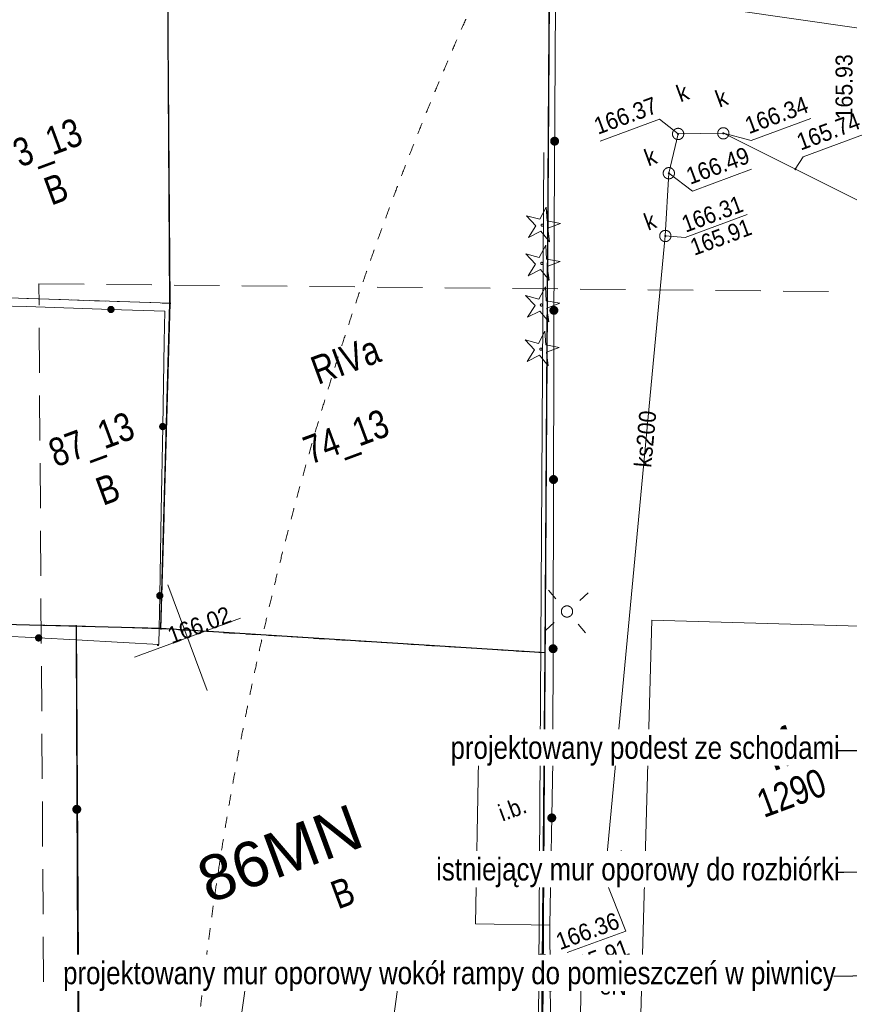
# Model space of a CAD drawing. Header units: millimetres. Extents: x -1155795 to 240441, y -422828 to 463730.
# Tile 19 of 66: x -68405 to -31629, y 4069 to 47720. Entities that reach past the tile are written whole.
import ezdxf
from ezdxf.xclip import XClip

# ---------------------------------------------------------------- set-up
doc = ezdxf.new("R2010")
doc.units = ezdxf.units.MM
doc.header["$MEASUREMENT"] = 0
doc.header["$XCLIPFRAME"] = 0
doc.linetypes.add('Dashed 1_500', pattern=[1000, 500, -500])
doc.linetypes.add('Wipeout_Contour', pattern=[1000, 0, -1000])
for name, color, linetype in [('00 PZT MAPA', 7, 'Continuous'), ('Sycow_7_203-punkt graniczny', 7, 'Continuous'), ('Sycow_7_KTOK - Ogrodzenie trwałe', 7, 'Continuous'), ('Sycow_7_punkt wysokościowy sztuczny', 7, 'Continuous'), ('Sycow_7_SUPS01_K - Punkt o określonej wysokości urządzenia', 7, 'Continuous')]:
    doc.layers.add(name, color=color, linetype=linetype)
for name, color, linetype, lineweight, true_color in [('0_Nr_pióra__99', 7, 'Continuous', 0, 0xaad2ff), ('Sycow_7_PZT_RT - Linia rozgraniczająca_Nr_pióra__252', 7, 'Continuous', 18, 0x929292), ('Sycow_7_PZT_RT - Oznaczenie terenu_Nr_pióra__252', 7, 'Continuous', 18, 0x929292)]:
    doc.layers.add(name, color=color, linetype=linetype, lineweight=lineweight, true_color=true_color)
for name, color, linetype, lineweight in [('Annotation - Label_Nr_pióra__46', 7, 'Continuous', 15), ('Annotation - Label_Nr_pióra__85', 7, 'Continuous', 13), ('Nowe_0_Nr_pióra__27', 7, 'Continuous', 25), ('Nowe_Annotation - Label_Nr_pióra__46', 7, 'Continuous', 15), ('Nowe_Annotation - Label_Nr_pióra__85', 7, 'Continuous', 13), ('Sycow_7_209-oznaczenie konturu klasyfikacyjnego_Nr_pióra__3', 3, 'Continuous', 18), ('Sycow_7_210-oznaczenie konturu użytku gruntowego_Nr_pióra__3', 3, 'Continuous', 18), ('Sycow_7_211-numer działki ewidencyjnej_Nr_pióra__7', 7, 'Continuous', 18), ('Sycow_7_217-kontur klasyfikacyjny_Nr_pióra__3', 3, 'Continuous', 18), ('Sycow_7_218-kontur użytku gruntowego_Nr_pióra__3', 3, 'Continuous', 18), ('Sycow_7_219-działka ewidencyjna_Nr_pióra__7', 7, 'Continuous', 18), ('Sycow_7_312-budynek ewidencyjny_Nr_pióra__7', 7, 'Continuous', 18), ('Sycow_7_312-oznaczenie budynku ewidencyjnego-Atr124_Nr_pióra__7', 7, 'Continuous', 18), ('Sycow_7_312-oznaczenie budynku ewidencyjnego_Nr_pióra__7', 7, 'Continuous', 18), ('Sycow_7_@Wywiad_Nr_pióra__34', 34, 'Continuous', 18), ('Sycow_7_@Zakres_Nr_pióra__6', 6, 'Continuous', 18), ('Sycow_7_BUIB - Inna budowla_Nr_pióra__7', 7, 'Continuous', 18), ('Sycow_7_BUIB_O - Inna budowla_Nr_pióra__7', 7, 'Continuous', 18), ('Sycow_7_inna budowla (powierzchnia)-Atr17_Nr_pióra__7', 7, 'Continuous', 18), ('Sycow_7_krawężnik (linia)_Nr_pióra__7', 7, 'Continuous', 18), ('Sycow_7_KTOK - Ogrodzenie trwałe_Nr_pióra__7', 7, 'Continuous', 18), ('Sycow_7_OBOP01 - Drzewo iglaste_Nr_pióra__96', 96, 'Continuous', 18), ('Sycow_7_OBOP02 - Drzewo liściaste_Nr_pióra__96', 96, 'Continuous', 18), ('Sycow_7_ogrodzenie trwałe (linia)_Nr_pióra__7', 7, 'Continuous', 18), ('Sycow_7_przewód elektroenergetyczny (linia)-Atr1_Nr_pióra__1', 1, 'Continuous', 18), ('Sycow_7_przewód elektroenergetyczny (linia)_Nr_pióra__1', 1, 'Continuous', 18), ('Sycow_7_przewód kanalizacyjny (linia)-Atr1_Nr_pióra__34', 34, 'Continuous', 18), ('Sycow_7_przewód kanalizacyjny (linia)_Nr_pióra__34', 34, 'Continuous', 18), ('Sycow_7_punkt o określonej wysokości (sieć kanalizacyjna)-Atr2_Nr_pióra__34', 34, 'Continuous', 18), ('Sycow_7_punkt o określonej wysokości (sieć kanalizacyjna)-Atr2_Nr_pióra__7', 7, 'Continuous', 18), ('Sycow_7_punkt o określonej wysokości (sieć kanalizacyjna)-Atr3_Nr_pióra__34', 34, 'Continuous', 18), ('Sycow_7_punkt o określonej wysokości (sieć kanalizacyjna)_Nr_pióra__34', 34, 'Continuous', 18), ('Sycow_7_punkt wysokościowy sztuczny-Atr2_Nr_pióra__7', 7, 'Continuous', 18), ('Sycow_7_studzienka okrągła - przewód kanalizacyjny (punkt)-Atr17_Nr_pióra__34', 34, 'Continuous', 18), ('Sycow_7_studzienka okrągła - przewód kanalizacyjny (punkt)_Nr_pióra__34', 34, 'Continuous', 18), ('Sycow_7_SUPS01_K - Punkt o określonej wysokości urządzenia_Nr_pióra__7', 7, 'Continuous', 18), ('Sycow_7_SUPS01_K_O - Punkt o określonej wysokości urządzenia - rzędna dołu_Nr_pióra__36', 36, 'Continuous', 18), ('Sycow_7_SUPS01_K_O - Punkt o określonej wysokości urządzenia - rzędna góry_Nr_pióra__36', 36, 'Continuous', 18), ('Sycow_7_SUSM01 - Latarnia_Nr_pióra__7', 7, 'Continuous', 18), ('Sycow_7_SUUS15_K - Studzienka - przewód kanalizacyjny_Nr_pióra__36', 36, 'Continuous', 18), ('Sycow_7_SUUS15_K - Studzienka okrągła - przewód kanalizacyjny_Nr_pióra__36', 36, 'Continuous', 18)]:
    doc.layers.add(name, color=color, linetype=linetype, lineweight=lineweight)
doc.styles.add('STYL_AUTOMATYCZNY_1', font='Arial.ttf')
doc.styles.add('STYL_AUTOMATYCZNY_12', font='Arial Narrow.ttf')
doc.styles.add('STYL_AUTOMATYCZNY_5', font='txt', dxfattribs={"width": 0.9})
doc.styles.add('STYL_AUTOMATYCZNY_6', font='txt', dxfattribs={"width": 0.87})
doc.styles.add('STYL_AUTOMATYCZNY_8', font='txt', dxfattribs={"width": 0.903})
doc.styles.add('STYL_AUTOMATYCZNY_9', font='txt', dxfattribs={"width": 0.79})
doc.dimstyles.new('STYL_AUTOMATYCZNY__1', dxfattribs={"dimtxt": 0.18, "dimasz": 456, "dimexe": 0.18, "dimexo": 0.0625, "dimgap": 0, "dimtad": 0, "dimtih": 1, "dimtoh": 1, "dimdec": 4, "dimzin": 0, "dimdsep": 46, "dimcen": 0.09, "dimadec": 0, "dimazin": 0, "dimtfac": 1, "dimtdec": 4, "dimtmove": 0, "dimatfit": 3, "dimldrblk": 'ARROWHEAD_11', "dimfxl": 0, "dimtolj": 1, "dimtzin": 0, "dimarcsym": 0})

# ---------------------------------------------------------------- blocks, each defined once
blk = doc.blocks.new('Rysunek_1_7', base_point=(14567, -19307))
at = {"layer": 'Sycow_7_203-punkt graniczny', "linetype": 'Continuous', "lineweight": 0, "true_color": 0x000000}
for points in [[(-61700, 35162, 1), (-61784, 35131, 1)], [(-65862, 20857, 1), (-65946, 20826, 1)], [(-62105, 20734, 1), (-62189, 20703, 1)]]:
    blk.add_hatch(color=178, dxfattribs=at).paths.add_polyline_path(points)
at = {"layer": 'Sycow_7_KTOK - Ogrodzenie trwałe', "linetype": 'Continuous', "lineweight": 0, "true_color": 0x000000}
for points in [[(-44528, 42395, 1), (-44856, 42273, 1)], [(-44560, 34895, 1), (-44888, 34773, 1)], [(-44578, 27395, 1), (-44906, 27273, 1)], [(-44596, 19895, 1), (-44924, 19773, 1)], [(-65710, 12774, 1), (-66038, 12652, 1)], [(-44654, 12395, 1), (-44982, 12274, 1)], [(-65679, 5274, 1), (-66007, 5152, 1)], [(-44723, 4896, 1), (-45051, 4774, 1)]]:
    blk.add_hatch(color=178, dxfattribs=at).paths.add_polyline_path(points)
at = {"layer": 'Sycow_7_punkt o określonej wysokości (sieć kanalizacyjna)_Nr_pióra__34', "linetype": 'Continuous', "lineweight": 18}
for points in [[(-39175, 42671, 1), (-39260, 42639, 1)], [(-37170, 42699, 1), (-37255, 42667, 1)], [(-33979, 41108, 1), (-34064, 41076, 1)], [(-39587, 40930, 1), (-39671, 40898, 1)], [(-42422, 9681, 1), (-42507, 9649, 1)]]:
    blk.add_hatch(color=34, dxfattribs=at).paths.add_polyline_path(points)
at = {"layer": 'Sycow_7_punkt wysokościowy sztuczny', "linetype": 'Continuous', "lineweight": 0, "true_color": 0x000000}
blk.add_hatch(color=178, dxfattribs=at).paths.add_polyline_path([(-62233, 20015, 1), (-62318, 19983, 1)])
at = {"layer": 'Sycow_7_SUPS01_K - Punkt o określonej wysokości urządzenia', "linetype": 'Continuous', "lineweight": 0, "true_color": 0x000000}
blk.add_hatch(color=178, dxfattribs=at).paths.add_polyline_path([(-39743, 38147, 1), (-39827, 38116, 1)])
at = {"layer": 'Sycow_7_217-kontur klasyfikacyjny_Nr_pióra__3', "color": 3, "linetype": 'Continuous', "lineweight": 18}
for p, q in [((-61842, 48780), (-61831, 47213)), ((-61827, 46713), (-61816, 45213)), ((-61812, 44713), (-61801, 43213)), ((-61798, 42714), (-61787, 41214)), ((-61783, 40714), (-61772, 39214)), ((-61768, 38714), (-61757, 37214)), ((-61754, 36714), (-61742, 35147)), ((-61742, 35147), (-61769, 34180)), ((-61783, 33680), (-61825, 32181)), ((-61839, 31681), (-61881, 30182)), ((-61896, 29682), (-61938, 28182)), ((-61952, 27683), (-61994, 26183)), ((-62008, 25683), (-62050, 24184)), ((-62064, 23684), (-62106, 22185)), ((-62120, 21685), (-62147, 20718))]:
    blk.add_line(p, q, dxfattribs=at)
at = {"layer": 'Sycow_7_218-kontur użytku gruntowego_Nr_pióra__3', "color": 3, "linetype": 'Continuous', "lineweight": 18}
for p, q in [((-61831, 47213), (-61834, 47713)), ((-61834, 47713), (-61831, 47213)), ((-44935, 46887), (-44932, 47387)), ((-61823, 46213), (-61827, 46713)), ((-61827, 46713), (-61823, 46213)), ((-44941, 45887), (-44938, 46387)), ((-61816, 45213), (-61820, 45713)), ((-61820, 45713), (-61816, 45213)), ((-44948, 44887), (-44944, 45387)), ((-61809, 44213), (-61812, 44713)), ((-61812, 44713), (-61809, 44213)), ((-44954, 43887), (-44951, 44387)), ((-61801, 43213), (-61805, 43713)), ((-61805, 43713), (-61801, 43213)), ((-44960, 42887), (-44957, 43387)), ((-61794, 42214), (-61798, 42714)), ((-61798, 42714), (-61794, 42214)), ((-44967, 41887), (-44963, 42387)), ((-61787, 41214), (-61790, 41714)), ((-61790, 41714), (-61787, 41214)), ((-44973, 40887), (-44970, 41387)), ((-61779, 40214), (-61783, 40714)), ((-61783, 40714), (-61779, 40214)), ((-44979, 39887), (-44976, 40387)), ((-61772, 39214), (-61776, 39714)), ((-61776, 39714), (-61772, 39214)), ((-44986, 38887), (-44982, 39387)), ((-61765, 38214), (-61768, 38714)), ((-61768, 38714), (-61765, 38214)), ((-44992, 37887), (-44989, 38387)), ((-61757, 37214), (-61761, 37714)), ((-61761, 37714), (-61757, 37214)), ((-44998, 36887), (-44995, 37387)), ((-61750, 36214), (-61754, 36714)), ((-61754, 36714), (-61750, 36214)), ((-45005, 35887), (-45002, 36387)), ((-67588, 35347), (-68088, 35364)), ((-68088, 35364), (-67588, 35347)), ((-61742, 35147), (-61746, 35714)), ((-61746, 35714), (-61742, 35147)), ((-45011, 34887), (-45008, 35387)), ((-66589, 35312), (-67089, 35329)), ((-67089, 35329), (-66589, 35312)), ((-65590, 35278), (-66089, 35295)), ((-66089, 35295), (-65590, 35278)), ((-64590, 35244), (-65090, 35261)), ((-65090, 35261), (-64590, 35244)), ((-63591, 35210), (-64091, 35227)), ((-64091, 35227), (-63591, 35210)), ((-62591, 35176), (-63091, 35193)), ((-63091, 35193), (-62591, 35176)), ((-61742, 35147), (-62092, 35159)), ((-62092, 35159), (-61742, 35147)), ((-61755, 34680), (-61742, 35147)), ((-61742, 35147), (-61755, 34680)), ((-61783, 33680), (-61769, 34180)), ((-61769, 34180), (-61783, 33680)), ((-45017, 33887), (-45014, 34387)), ((-61811, 32681), (-61797, 33180)), ((-61797, 33180), (-61811, 32681)), ((-45024, 32887), (-45021, 33387)), ((-45030, 31888), (-45027, 32387)), ((-61839, 31681), (-61825, 32181)), ((-61825, 32181), (-61839, 31681)), ((-61867, 30681), (-61853, 31181)), ((-61853, 31181), (-61867, 30681)), ((-45037, 30888), (-45033, 31388)), ((-61896, 29682), (-61881, 30182)), ((-61881, 30182), (-61896, 29682)), ((-45043, 29888), (-45040, 30388)), ((-45049, 28888), (-45046, 29388)), ((-61924, 28682), (-61910, 29182)), ((-61910, 29182), (-61924, 28682)), ((-45056, 27888), (-45052, 28388)), ((-61952, 27683), (-61938, 28182)), ((-61938, 28182), (-61952, 27683)), ((-61980, 26683), (-61966, 27183)), ((-61966, 27183), (-61980, 26683)), ((-45062, 26888), (-45059, 27388)), ((-45068, 25888), (-45065, 26388)), ((-62008, 25683), (-61994, 26183)), ((-61994, 26183), (-62008, 25683)), ((-45075, 24888), (-45072, 25388)), ((-62036, 24684), (-62022, 25184)), ((-62022, 25184), (-62036, 24684)), ((-62064, 23684), (-62050, 24184)), ((-62050, 24184), (-62064, 23684)), ((-45081, 23888), (-45078, 24388)), ((-62092, 22685), (-62078, 23184)), ((-62078, 23184), (-62092, 22685)), ((-45087, 22888), (-45084, 23388)), ((-45094, 21888), (-45091, 22388)), ((-62120, 21685), (-62106, 22185)), ((-62106, 22185), (-62120, 21685)), ((-62147, 20718), (-62134, 21185)), ((-62134, 21185), (-62147, 20718)), ((-45100, 20888), (-45097, 21388)), ((-67722, 20884), (-68222, 20896)), ((-68222, 20896), (-67722, 20884)), ((-66723, 20861), (-67222, 20873)), ((-67222, 20873), (-66723, 20861)), ((-65904, 20842), (-66223, 20849)), ((-66223, 20849), (-65904, 20842)), ((-65901, 20324), (-65904, 20842)), ((-65904, 20842), (-65901, 20324)), ((-65275, 20821), (-65904, 20842)), ((-65904, 20842), (-65275, 20821)), ((-64275, 20788), (-64775, 20805)), ((-64775, 20805), (-64275, 20788)), ((-63276, 20755), (-63776, 20772)), ((-63776, 20772), (-63276, 20755)), ((-62147, 20718), (-62776, 20739)), ((-62776, 20739), (-62147, 20718)), ((-62147, 20718), (-61861, 20700)), ((-61362, 20669), (-60863, 20638)), ((-60364, 20606), (-59865, 20575)), ((-59366, 20544), (-58867, 20513)), ((-58368, 20481), (-57869, 20450)), ((-57370, 20419), (-56871, 20387)), ((-56372, 20356), (-55873, 20325)), ((-55374, 20293), (-54875, 20262)), ((-54376, 20231), (-53877, 20200)), ((-53378, 20168), (-52879, 20137)), ((-52380, 20106), (-51881, 20074)), ((-45108, 19649), (-45103, 20388)), ((-65894, 19324), (-65897, 19824)), ((-65897, 19824), (-65894, 19324)), ((-51382, 20043), (-50883, 20012)), ((-50384, 19980), (-49885, 19949)), ((-49386, 19918), (-48887, 19886)), ((-48388, 19855), (-47889, 19824)), ((-47390, 19793), (-46891, 19761)), ((-46392, 19730), (-45893, 19699)), ((-45394, 19667), (-45108, 19649)), ((-45108, 19649), (-45112, 19076)), ((-65888, 18324), (-65891, 18824)), ((-65891, 18824), (-65888, 18324)), ((-45115, 18576), (-45118, 18076)), ((-65882, 17324), (-65885, 17824)), ((-65885, 17824), (-65882, 17324)), ((-45121, 17576), (-45124, 17076)), ((-65876, 16324), (-65879, 16824)), ((-65879, 16824), (-65876, 16324)), ((-45128, 16576), (-45131, 16076)), ((-65870, 15324), (-65873, 15824)), ((-65873, 15824), (-65870, 15324)), ((-45134, 15576), (-45137, 15076)), ((-65863, 14324), (-65866, 14824)), ((-65866, 14824), (-65863, 14324)), ((-45140, 14576), (-45143, 14076)), ((-65857, 13324), (-65860, 13824)), ((-65860, 13824), (-65857, 13324)), ((-45147, 13576), (-45150, 13076)), ((-65851, 12324), (-65854, 12824)), ((-65854, 12824), (-65851, 12324)), ((-45153, 12576), (-45156, 12076)), ((-65845, 11324), (-65848, 11824)), ((-65848, 11824), (-65845, 11324)), ((-45159, 11576), (-45163, 11076)), ((-65838, 10324), (-65842, 10824)), ((-65842, 10824), (-65838, 10324)), ((-45166, 10576), (-45169, 10076)), ((-65832, 9324), (-65835, 9824)), ((-65835, 9824), (-65832, 9324)), ((-45172, 9576), (-45175, 9076)), ((-65826, 8324), (-65829, 8824)), ((-65829, 8824), (-65826, 8324)), ((-45178, 8576), (-45182, 8076)), ((-65820, 7324), (-65823, 7824)), ((-65823, 7824), (-65820, 7324)), ((-45185, 7576), (-45188, 7076)), ((-65814, 6324), (-65817, 6824)), ((-65817, 6824), (-65814, 6324)), ((-45191, 6576), (-45194, 6076)), ((-65807, 5324), (-65810, 5824)), ((-65810, 5824), (-65807, 5324)), ((-45198, 5576), (-45201, 5076)), ((-65801, 4325), (-65804, 4825)), ((-65804, 4825), (-65801, 4325)), ((-45204, 4576), (-45207, 4076))]:
    blk.add_line(p, q, dxfattribs=at)
at = {"layer": 'Sycow_7_219-działka ewidencyjna_Nr_pióra__7', "color": 7, "linetype": 'Continuous', "lineweight": 18}
for p, q in [((-45290, -8997), (-44847, 60625)), ((-61742, 35147), (-61842, 48780)), ((-88926, 36076), (-61742, 35147)), ((-62147, 20718), (-61742, 35147)), ((-79038, 21150), (-65904, 20842)), ((-65689, -13693), (-65904, 20842)), ((-65904, 20842), (-62147, 20718))]:
    blk.add_line(p, q, dxfattribs=at)
at = {"layer": 'Sycow_7_312-budynek ewidencyjny_Nr_pióra__7', "color": 7, "linetype": 'Continuous', "lineweight": 18}
for p, q in [((-41043, -2583), (-40376, 21102)), ((-40376, 21102), (-29146, 20781)), ((-60368, -8971), (-58228, 6014)), ((-58228, 6014), (-51606, 5065)), ((-51606, 5065), (-52516, -1319))]:
    blk.add_line(p, q, dxfattribs=at)
at = {"layer": 'Sycow_7_@Wywiad_Nr_pióra__34', "color": 34, "linetype": 'Continuous', "lineweight": 18}
for q in [(-39629, 40914), (-42465, 9665)]:
    blk.add_line((-39785, 38132), q, dxfattribs=at)
at = {"layer": 'Sycow_7_@Zakres_Nr_pióra__6', "color": 6, "linetype": 'Continuous', "lineweight": 18}
for p, q in [((-67552, 36014), (-65552, 35995)), ((-67546, 35061), (-67552, 36014)), ((-64552, 35985), (-62552, 35965)), ((-61553, 35956), (-59553, 35936)), ((-58553, 35926), (-56553, 35907)), ((-55553, 35897), (-53553, 35877)), ((-52553, 35867), (-50553, 35848)), ((-49553, 35838), (-47553, 35818)), ((-46553, 35808), (-44553, 35789)), ((-43553, 35779), (-41554, 35759)), ((-40554, 35750), (-38554, 35730)), ((-37554, 35720), (-35554, 35700)), ((-34554, 35691), (-32554, 35671)), ((-67526, 32061), (-67539, 34061)), ((-67507, 29061), (-67520, 31061)), ((-67487, 26061), (-67500, 28061)), ((-67467, 23061), (-67480, 25061)), ((-67447, 20061), (-67461, 22061)), ((-67428, 17062), (-67441, 19061)), ((-67408, 14062), (-67421, 16062)), ((-67388, 11062), (-67401, 13062)), ((-67369, 8062), (-67382, 10062)), ((-67349, 5062), (-67362, 7062))]:
    blk.add_line(p, q, dxfattribs=at)
at = {"layer": 'Sycow_7_BUIB - Inna budowla_Nr_pióra__7', "color": 7, "linetype": 'Continuous', "lineweight": 18, "flags": 128}
blk.add_lwpolyline([(-48065, 14884), (-44772, 14824), (-44905, 7578), (-48198, 7638)], close=True, dxfattribs=at)
at = {"layer": 'Sycow_7_inna budowla (powierzchnia)-Atr17_Nr_pióra__7', "color": 7, "linetype": 'Continuous', "lineweight": 18}
for p, q in [((-60099, 17979), (-61835, 22668)), ((-60099, 17979), (-61835, 22668)), ((-63311, 19456), (-58622, 21192)), ((-63311, 19456), (-58622, 21192))]:
    blk.add_line(p, q, dxfattribs=at)
at = {"layer": 'Sycow_7_krawężnik (linia)_Nr_pióra__7', "color": 7, "linetype": 'Continuous', "lineweight": 18, "flags": 128}
blk.add_lwpolyline([(-31104, 47323), (-36976, 48177), (-36857, 56901), (-36802, 63604)], dxfattribs=at)
at = {"layer": 'Sycow_7_KTOK - Ogrodzenie trwałe_Nr_pióra__7', "color": 7, "linetype": 'Continuous', "lineweight": 18}
blk.add_line((-65767, -13549), (-65904, 20224), dxfattribs=at)
at = {"layer": 'Sycow_7_KTOK - Ogrodzenie trwałe_Nr_pióra__7', "color": 7, "linetype": 'Continuous', "lineweight": 18, "flags": 128}
blk.add_lwpolyline([(-44579, 60724), (-44715, 38663), (-44772, 14824), (-44905, 7578), (-44792, -9805)], dxfattribs=at)
at = {"layer": 'Sycow_7_KTOK - Ogrodzenie trwałe_Nr_pióra__7', "color": 7, "linetype": 'Continuous', "lineweight": 18}
for centre in [(-44692, 42334), (-44724, 34834), (-44742, 27334), (-44760, 19834), (-65874, 12713), (-44818, 12334), (-65843, 5213), (-44887, 4835)]:
    blk.add_circle(centre, 175, dxfattribs=at)
at = {"layer": 'Sycow_7_OBOP01 - Drzewo iglaste_Nr_pióra__96', "color": 96, "linetype": 'Continuous', "lineweight": 18, "flags": 128}
for points in [[(-45065, 39412), (-45352, 38870), (-45944, 39028), (-45523, 38583), (-45851, 38065), (-45304, 38342), (-44917, 37867), (-45000, 38474), (-44426, 38690), (-45029, 38800)], [(-45083, 37718), (-45370, 37176), (-45962, 37335), (-45541, 36889), (-45869, 36372), (-45322, 36649), (-44935, 36173), (-45018, 36781), (-44444, 36997), (-45047, 37106)], [(-45102, 35871), (-45389, 35330), (-45982, 35488), (-45560, 35043), (-45888, 34525), (-45341, 34802), (-44954, 34327), (-45037, 34934), (-44463, 35150), (-45067, 35259)], [(-45123, 33913), (-45410, 33371), (-46002, 33530), (-45581, 33084), (-45909, 32567), (-45362, 32844), (-44975, 32368), (-45058, 32976), (-44484, 33192), (-45087, 33301)]]:
    blk.add_lwpolyline(points, close=True, dxfattribs=at)
at = {"layer": 'Sycow_7_OBOP01 - Drzewo iglaste_Nr_pióra__96', "color": 96, "linetype": 'Continuous', "lineweight": 18}
for centre in [(-45240, 38611), (-45257, 36917), (-45277, 35071), (-45298, 33112)]:
    blk.add_circle(centre, 50, dxfattribs=at)
at = {"layer": 'Sycow_7_OBOP02 - Drzewo liściaste_Nr_pióra__96', "color": 96, "linetype": 'Continuous', "lineweight": 18}
blk.add_circle((-45116, 5566), 50, dxfattribs=at)
for centre, start, end in [((-45247, 5918), 50.4651, 170.1709), ((-44822, 5799), 338.4651, 98.1709), ((-45491, 5551), 122.4651, 242.1709), ((-44804, 5358), 266.4651, 26.1709), ((-45218, 5205), 194.4651, 314.1709)]:
    blk.add_arc(centre, 375, start, end, dxfattribs=at)
at = {"layer": 'Sycow_7_ogrodzenie trwałe (linia)_Nr_pióra__7', "color": 7, "linetype": 'Continuous', "lineweight": 18}
for p, q in [((-68108, 34998), (-72176, 35133)), ((-64360, 34873), (-68108, 34998)), ((-64360, 34873), (-64360, 34873)), ((-64332, 34873), (-64332, 34873)), ((-64305, 34872), (-64305, 34872)), ((-64277, 34871), (-64277, 34871)), ((-64249, 34870), (-64249, 34870)), ((-64221, 34869), (-64221, 34869)), ((-62063, 29682), (-61998, 33432)), ((-62129, 25933), (-62063, 29682)), ((-62066, 29544), (-62066, 29544)), ((-62065, 29599), (-62065, 29599)), ((-62065, 29571), (-62065, 29571)), ((-62064, 29655), (-62064, 29655)), ((-62064, 29627), (-62064, 29627)), ((-62063, 29682), (-62063, 29682)), ((-62194, 22184), (-62129, 25933)), ((-62197, 22045), (-62197, 22045)), ((-62196, 22100), (-62196, 22100)), ((-62196, 22073), (-62196, 22073)), ((-62195, 22156), (-62195, 22156)), ((-62195, 22128), (-62195, 22128)), ((-62194, 22184), (-62194, 22184)), ((-71311, 20517), (-67566, 20314)), ((-67705, 20322), (-67705, 20322)), ((-67677, 20320), (-67677, 20320)), ((-67649, 20319), (-67649, 20319)), ((-67622, 20317), (-67622, 20317)), ((-67594, 20316), (-67594, 20316)), ((-67566, 20314), (-67566, 20314))]:
    blk.add_line(p, q, dxfattribs=at)
at = {"layer": 'Sycow_7_ogrodzenie trwałe (linia)_Nr_pióra__7', "color": 7, "linetype": 'Continuous', "lineweight": 18, "flags": 128}
for points in [[(-61998, 33432), (-61974, 34794), (-64360, 34873)], [(-63822, 20112), (-62232, 20026), (-62194, 22184)], [(-67566, 20314), (-65904, 20224), (-63822, 20112)]]:
    blk.add_lwpolyline(points, dxfattribs=at)
at = {"layer": 'Sycow_7_ogrodzenie trwałe (linia)_Nr_pióra__7', "color": 7, "linetype": 'Continuous', "lineweight": 18}
for centre, radius in [((-64360, 34873), 139), ((-64360, 34873), 111), ((-64360, 34873), 83.3), ((-64360, 34873), 55.6), ((-64360, 34873), 27.8), ((-62063, 29682), 139), ((-62063, 29682), 111), ((-62063, 29682), 83.3), ((-62063, 29682), 55.6), ((-62063, 29682), 27.8), ((-62194, 22184), 139), ((-62194, 22184), 111), ((-62194, 22184), 83.3), ((-62194, 22184), 55.6), ((-62194, 22184), 27.8), ((-67566, 20314), 139), ((-67566, 20314), 111), ((-67566, 20314), 83.3), ((-67566, 20314), 55.6), ((-67566, 20314), 27.8)]:
    blk.add_circle(centre, radius, dxfattribs=at)
at = {"layer": 'Sycow_7_przewód elektroenergetyczny (linia)_Nr_pióra__1', "color": 1, "linetype": 'Continuous', "lineweight": 18, "flags": 128}
blk.add_lwpolyline([(-40837, 4808), (-43532, 4887), (-43666, -11051), (-44557, -11179)], dxfattribs=at)
at = {"layer": 'Sycow_7_przewód kanalizacyjny (linia)_Nr_pióra__34', "color": 34, "linetype": 'Continuous', "lineweight": 18}
blk.add_line((-42465, 9665), (-40702, 9454), dxfattribs=at)
at = {"layer": 'Sycow_7_przewód kanalizacyjny (linia)_Nr_pióra__34', "color": 34, "linetype": 'Continuous', "lineweight": 18, "flags": 128}
blk.add_lwpolyline([(-39629, 40914), (-39218, 42655), (-37213, 42683), (-6784, 27462), (20744, 13192)], dxfattribs=at)
at = {"layer": 'Sycow_7_punkt o określonej wysokości (sieć kanalizacyjna)-Atr2_Nr_pióra__7', "color": 7, "linetype": 'Continuous', "lineweight": 18, "flags": 128}
for points in [[(-39218, 42655), (-40046, 43308), (-42667, 42338)], [(-37213, 42683), (-35974, 42363), (-33328, 43343)], [(-34022, 41092), (-33679, 41635), (-31002, 42626)], [(-39629, 40914), (-38577, 40120), (-35961, 41088)], [(-42465, 9665), (-41542, 7318), (-44129, 6361)]]:
    blk.add_lwpolyline(points, dxfattribs=at)
at = {"layer": 'Sycow_7_PZT_RT - Linia rozgraniczająca_Nr_pióra__252', "color": 252, "linetype": 'Continuous', "lineweight": 18, "true_color": 0x929292}
blk.add_line((-45490, -8996), (-45167, 41832), dxfattribs=at)
at = {"layer": 'Sycow_7_studzienka okrągła - przewód kanalizacyjny (punkt)_Nr_pióra__34', "color": 34, "linetype": 'Continuous', "lineweight": 18}
for centre in [(-39218, 42655), (-37213, 42683), (-39629, 40914), (-42465, 9665)]:
    blk.add_circle(centre, 250, dxfattribs=at)
at = {"layer": 'Sycow_7_SUPS01_K - Punkt o określonej wysokości urządzenia_Nr_pióra__7', "color": 7, "linetype": 'Continuous', "lineweight": 18, "flags": 128}
blk.add_lwpolyline([(-36155, 39081), (-38908, 38062), (-39785, 38132)], dxfattribs=at)
at = {"layer": 'Sycow_7_SUSM01 - Latarnia_Nr_pióra__7', "color": 7, "linetype": 'Continuous', "lineweight": 18}
for p, q in [((-44964, 22426), (-44635, 22049)), ((-43577, 21976), (-43200, 22305)), ((-45085, 20663), (-44708, 20991)), ((-43650, 20918), (-43322, 20541))]:
    blk.add_line(p, q, dxfattribs=at)
blk.add_circle((-44143, 21484), 250, dxfattribs=at)
at = {"layer": 'Sycow_7_SUUS15_K - Studzienka okrągła - przewód kanalizacyjny_Nr_pióra__36', "color": 36, "linetype": 'Continuous', "lineweight": 18}
blk.add_circle((-39785, 38132), 250, dxfattribs=at)
at = {"layer": 'Sycow_7_209-oznaczenie konturu klasyfikacyjnego_Nr_pióra__3', "color": 3, "linetype": 'Continuous', "lineweight": 18, "insert": (-55617, 32700), "char_height": 1250, "attachment_point": 1, "rotation": 20.318, "style": 'STYL_AUTOMATYCZNY_9'}
blk.add_mtext('\\A1;{\\pql;\\fArial|b0|i0|c0|p0;\\W0.790000;RIVa}', dxfattribs=at)
at = {"layer": 'Sycow_7_210-oznaczenie konturu użytku gruntowego_Nr_pióra__3', "color": 3, "linetype": 'Continuous', "lineweight": 18, "char_height": 1250, "attachment_point": 7, "rotation": 20.318, "style": 'STYL_AUTOMATYCZNY_9'}
for insert in [(-67010, 39472), (-64714, 26163), (-54299, 8269)]:
    blk.add_mtext('\\A1;{\\pql;\\fArial|b0|i0|c0|p0;\\W0.790000;B}', dxfattribs=dict(at, insert=insert))
at = {"layer": 'Sycow_7_211-numer działki ewidencyjnej_Nr_pióra__7', "color": 7, "linetype": 'Continuous', "lineweight": 18, "char_height": 1250, "attachment_point": 7, "rotation": 20.318, "style": 'STYL_AUTOMATYCZNY_9'}
for s, insert in [('\\A1;{\\pql;\\fArial|b0|i0|c0|p0;\\W0.790000;73_13}', (-68992, 40557)), ('\\A1;{\\pql;\\fArial|b0|i0|c0|p0;\\W0.790000;87_13}', (-66684, 27529)), ('\\A1;{\\pql;\\fArial|b0|i0|c0|p0;\\W0.790000;74_13}', (-55395, 27650))]:
    blk.add_mtext(s, dxfattribs=dict(at, insert=insert))
at = {"layer": 'Sycow_7_312-oznaczenie budynku ewidencyjnego-Atr124_Nr_pióra__7', "color": 7, "linetype": 'Continuous', "lineweight": 18, "insert": (-35010, 14387), "char_height": 1750, "attachment_point": 7, "rotation": 20.318, "style": 'STYL_AUTOMATYCZNY_8'}
blk.add_mtext('\\A1;{\\pql;\\fArial|b0|i0|c0|p0;\\W0.903000;i1}', dxfattribs=at)
at = {"layer": 'Sycow_7_312-oznaczenie budynku ewidencyjnego_Nr_pióra__7', "color": 7, "linetype": 'Continuous', "lineweight": 18, "insert": (-35413, 12308), "char_height": 1250, "attachment_point": 7, "rotation": 20.318, "style": 'STYL_AUTOMATYCZNY_9'}
blk.add_mtext('\\A1;{\\pql;\\fArial|b0|i0|c0|p0;\\W0.790000;1290}', dxfattribs=at)
at = {"layer": 'Sycow_7_BUIB_O - Inna budowla_Nr_pióra__7', "color": 7, "linetype": 'Continuous', "lineweight": 18, "insert": (-47134, 12512), "char_height": 750, "attachment_point": 4, "rotation": 20.318, "style": 'STYL_AUTOMATYCZNY_6'}
blk.add_mtext('\\A1;{\\pql;\\fArial|b0|i0|c0|p0;\\W0.870000;i.b.}', dxfattribs=at)
at = {"layer": 'Sycow_7_przewód elektroenergetyczny (linia)-Atr1_Nr_pióra__1', "color": 1, "linetype": 'Continuous', "lineweight": 18, "insert": (-42692, 4883), "char_height": 750, "attachment_point": 4, "rotation": 358.319, "style": 'STYL_AUTOMATYCZNY_5'}
blk.add_mtext('\\A1;{\\pql;\\fArial|b0|i0|c0|p0;\\W0.900000;eN}', dxfattribs=at)
at = {"layer": 'Sycow_7_przewód kanalizacyjny (linia)-Atr1_Nr_pióra__34', "color": 34, "linetype": 'Continuous', "lineweight": 18, "insert": (-40400, 27843), "char_height": 750, "attachment_point": 7, "rotation": 84.767, "style": 'STYL_AUTOMATYCZNY_5'}
blk.add_mtext('\\A1;{\\pql;\\fArial|b0|i0|c0|p0;\\W0.900000;ks200}', dxfattribs=at)
at = {"layer": 'Sycow_7_punkt o określonej wysokości (sieć kanalizacyjna)-Atr2_Nr_pióra__34', "color": 34, "linetype": 'Continuous', "lineweight": 18, "char_height": 750, "attachment_point": 7, "rotation": 20.318, "style": 'STYL_AUTOMATYCZNY_5'}
for s, insert in [('\\A1;{\\pql;\\fArial|b0|i0|c0|p0;\\W0.900000;166.37}', (-42767, 42607)), ('\\A1;{\\pql;\\fArial|b0|i0|c0|p0;\\W0.900000;166.34}', (-36074, 42632)), ('\\A1;{\\pql;\\fArial|b0|i0|c0|p0;\\W0.900000;165.74}', (-33779, 41905)), ('\\A1;{\\pql;\\fArial|b0|i0|c0|p0;\\W0.900000;166.49}', (-38678, 40390)), ('\\A1;{\\pql;\\fArial|b0|i0|c0|p0;\\W0.900000;166.36}', (-44452, 6455))]:
    blk.add_mtext(s, dxfattribs=dict(at, insert=insert))
at = {"layer": 'Sycow_7_punkt o określonej wysokości (sieć kanalizacyjna)-Atr3_Nr_pióra__34', "color": 34, "linetype": 'Continuous', "lineweight": 18, "insert": (-44009, 5260), "char_height": 750, "attachment_point": 7, "rotation": 20.318, "style": 'STYL_AUTOMATYCZNY_5'}
blk.add_mtext('\\A1;{\\pql;\\fArial|b0|i0|c0|p0;\\W0.900000;165.91}', dxfattribs=at)
at = {"layer": 'Sycow_7_punkt wysokościowy sztuczny-Atr2_Nr_pióra__7', "color": 7, "linetype": 'Continuous', "lineweight": 18, "char_height": 750, "attachment_point": 7, "style": 'STYL_AUTOMATYCZNY_5'}
for s, insert, rotation in [('\\A1;{\\pql;\\fArial|b0|i0|c0|p0;\\W0.900000;165.93}', (-31479, 43303), 89.921), ('\\A1;{\\pql;\\fArial|b0|i0|c0|p0;\\W0.900000;166.02}', (-61666, 20023), 20.318)]:
    blk.add_mtext(s, dxfattribs=dict(at, insert=insert, rotation=rotation))
at = {"layer": 'Sycow_7_PZT_RT - Oznaczenie terenu_Nr_pióra__252', "color": 252, "linetype": 'Continuous', "lineweight": 18, "true_color": 0x929292, "insert": (-60363, 9451), "char_height": 2000, "attachment_point": 4, "rotation": 20.318, "style": 'STYL_AUTOMATYCZNY_1'}
blk.add_mtext('\\A1;{\\pql;\\fArial|b0|i0|c0|p0;\\W1.000000;86MN}', dxfattribs=at)
at = {"layer": 'Sycow_7_studzienka okrągła - przewód kanalizacyjny (punkt)-Atr17_Nr_pióra__34', "color": 34, "linetype": 'Continuous', "lineweight": 18, "char_height": 750, "attachment_point": 7, "rotation": 20.318, "style": 'STYL_AUTOMATYCZNY_5'}
for insert in [(-39116, 44050), (-37387, 43816), (-40538, 41210), (-41572, 10105)]:
    blk.add_mtext('\\A1;{\\pql;\\fArial|b0|i0|c0|p0;\\W0.900000;k}', dxfattribs=dict(at, insert=insert))
at = {"layer": 'Sycow_7_SUPS01_K_O - Punkt o określonej wysokości urządzenia - rzędna dołu_Nr_pióra__36', "color": 36, "linetype": 'Continuous', "lineweight": 18, "insert": (-38763, 37955), "char_height": 750, "attachment_point": 1, "rotation": 20.318, "style": 'STYL_AUTOMATYCZNY_6'}
blk.add_mtext('\\A1;{\\pql;\\fArial|b0|i0|c0|p0;\\W0.870000;165.91}', dxfattribs=at)
at = {"layer": 'Sycow_7_SUPS01_K_O - Punkt o określonej wysokości urządzenia - rzędna góry_Nr_pióra__36', "color": 36, "linetype": 'Continuous', "lineweight": 18, "insert": (-38877, 38265), "char_height": 750, "attachment_point": 7, "rotation": 20.318, "style": 'STYL_AUTOMATYCZNY_6'}
blk.add_mtext('\\A1;{\\pql;\\fArial|b0|i0|c0|p0;\\W0.870000;166.31}', dxfattribs=at)
at = {"layer": 'Sycow_7_SUUS15_K - Studzienka - przewód kanalizacyjny_Nr_pióra__36', "color": 36, "linetype": 'Continuous', "lineweight": 18, "insert": (-40680, 38713), "char_height": 750, "attachment_point": 4, "rotation": 20.318, "style": 'STYL_AUTOMATYCZNY_6'}
blk.add_mtext('\\A1;{\\pql;\\fArial|b0|i0|c0|p0;\\W0.870000;k}', dxfattribs=at)
blk = doc.blocks.new('ARROWHEAD_11')
at = {"color": 0, "linetype": 'Continuous', "lineweight": 0}
blk.add_line((0, 0), (-1, 0), dxfattribs=at)
at = {"color": 0, "linetype": 'Continuous', "lineweight": 0, "const_width": 0.25, "flags": 128}
blk.add_lwpolyline([(-0.125, 0, 1), (0.125, 0, 1)], format="xyb", close=True, dxfattribs=at)

msp = doc.modelspace()

# ---------------------------------------------------------------- block references
at = {"layer": '00 PZT MAPA', "color": 7, "linetype": 'Continuous', "lineweight": 15}
ref = msp.add_blockref('Rysunek_1_7', (14567, -19307), dxfattribs=at)
XClip(ref).set_block_clipping_path([(-38444.7789564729, -141413.2871562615), (134317.2398628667, -77444.9644498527), (67578.7707096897, 102798.5088210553), (-105183.2481096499, 38830.1861146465)])

# ---------------------------------------------------------------- next in the draw order: linework, layer by layer
at = {"layer": '0_Nr_pióra__99', "color": 141, "linetype": 'Dashed 1_500', "lineweight": 0, "true_color": 0xaad2ff}
for centre, radius in [((88699, -12696), 150000), ((-56052, -28118), 150000), ((-34105, -15278), 75000)]:
    msp.add_circle(centre, radius, dxfattribs=at)
at = {"layer": 'Nowe_0_Nr_pióra__27', "color": 7, "linetype": 'Continuous', "lineweight": 25}
for points in [[(-86369, -11285), (-83875, -11575), (-81863, -11688), (-65693, -13688), (-45406, -14451), (-45112, 19654), (-44862, 58892)], [(-45112, 19654), (-62151, 20723), (-61746, 35152), (-61874, 54327)], [(-62151, 20723), (-79042, 21155), (-98942, 22670)], [(-65908, 20847), (-65693, -13688)]]:
    msp.add_lwpolyline(points, dxfattribs=at)

# ---------------------------------------------------------------- next in the draw order: wipeouts: each hides what was drawn before it
at = {"color": 7, "linetype": 'Wipeout_Contour', "lineweight": 15, "ltscale": 174201.055724}
msp.add_wipeout([(-49306, 16266), (-31865, 16266), (-31865, 14648), (-49306, 14648)], dxfattribs=at).dxf.layer = 'Annotation - Label_Nr_pióra__46'
at = {"color": 7, "linetype": 'Wipeout_Contour', "lineweight": 15, "ltscale": 168759.467816}
msp.add_wipeout([(-49945, 10872), (-31865, 10872), (-31865, 9254), (-49945, 9254)], dxfattribs=at).dxf.layer = 'Nowe_Annotation - Label_Nr_pióra__46'
at = {"color": 7, "linetype": 'Wipeout_Contour', "lineweight": 15, "ltscale": 198099.364412}
msp.add_wipeout([(-66481, 6273), (-31865, 6273), (-31865, 4656), (-66481, 4656)], dxfattribs=at).dxf.layer = 'Nowe_Annotation - Label_Nr_pióra__46'

# ---------------------------------------------------------------- next in the draw order: texts
at = {"layer": 'Annotation - Label_Nr_pióra__46', "color": 7, "linetype": 'Continuous', "lineweight": 15, "insert": (-49306, 15299), "char_height": 1000, "attachment_point": 4, "style": 'STYL_AUTOMATYCZNY_12'}
msp.add_mtext('\\A1;{\\pql;\\fArial Narrow|b0|i0|c0|p0;\\W1.000000;projektowany podest ze schodami}', dxfattribs=at)
at = {"layer": 'Nowe_Annotation - Label_Nr_pióra__46', "color": 7, "linetype": 'Continuous', "lineweight": 15, "char_height": 1000, "attachment_point": 4, "style": 'STYL_AUTOMATYCZNY_12'}
for s, insert in [('\\A1;{\\pql;\\fArial Narrow|b0|i0|c0|p0;\\W1.000000;istniejący mur oporowy do rozbiórki}', (-49945, 9908)), ('\\A1;{\\pql;\\fArial Narrow|b0|i0|c0|p0;\\W1.000000;projektowany mur oporowy wokół rampy do pomieszczeń w piwnicy}', (-66481, 5309))]:
    msp.add_mtext(s, dxfattribs=dict(at, insert=insert))

# ---------------------------------------------------------------- next in the draw order: leaders
at = {"layer": 'Annotation - Label_Nr_pióra__85', "color": 7, "linetype": 'Continuous', "lineweight": 13, "annotation_type": 0, "has_hookline": 1, "hookline_direction": 1, "text_width": 17104}
msp.add_leader([(405, 11163), (405, 15299), (-32201, 15299)], dimstyle='STYL_AUTOMATYCZNY__1', dxfattribs=at)
at = {"layer": 'Nowe_Annotation - Label_Nr_pióra__85', "color": 7, "linetype": 'Continuous', "lineweight": 13, "annotation_type": 0, "has_hookline": 1, "hookline_direction": 1}
for points, text_width in [([(-19089, 10063), (-32208, 9908)], 17737), ([(-20865, 5465), (-32317, 5309)], 34164)]:
    msp.add_leader(points, dimstyle='STYL_AUTOMATYCZNY__1', dxfattribs=dict(at, text_width=text_width))

doc.saveas('drawing.dxf')
